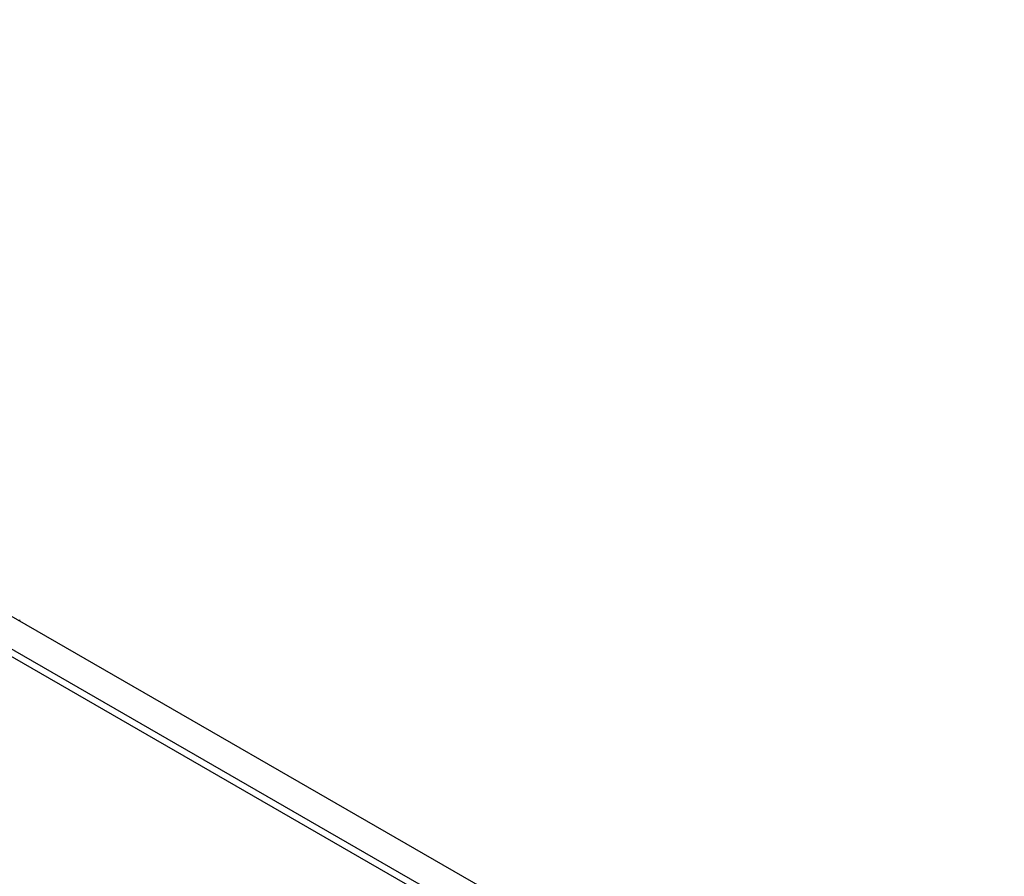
# Model space of a CAD drawing. Header units: inches. Extents: x 9 to 285, y 21 to 142.
# Tile 140 of 140: x 264 to 285, y 116 to 134. Entities that reach past the tile are written whole.
import ezdxf

# ---------------------------------------------------------------- set-up
doc = ezdxf.new("R2010")
doc.units = ezdxf.units.IN
doc.header["$MEASUREMENT"] = 0
doc.layers.add('Visible Edges(ANSI)', color=7, linetype='Continuous', lineweight=25)
doc.layers.add('Visible Tangent Edges(ANSI)', color=7, linetype='Continuous', lineweight=25)

msp = doc.modelspace()

# ---------------------------------------------------------------- linework, layer by layer
at = {"layer": 'Visible Edges(ANSI)'}
for p, q in [((242.552, 133.742), (284.699, 109.471)), ((264.242, 121.252), (264.242, 121.273))]:
    msp.add_line(p, q, dxfattribs=at)
at = {"layer": 'Visible Tangent Edges(ANSI)'}
for p, q in [((241.962, 133.402), (284.109, 109.131)), ((284.039, 109.01), (241.892, 133.281))]:
    msp.add_line(p, q, dxfattribs=at)
msp.add_ellipse((264.203, 121.273), major_axis=(0.0394, 0), ratio=0.575862, start_param=5.537379, end_param=6.283185, dxfattribs=at)

doc.saveas('drawing.dxf')
